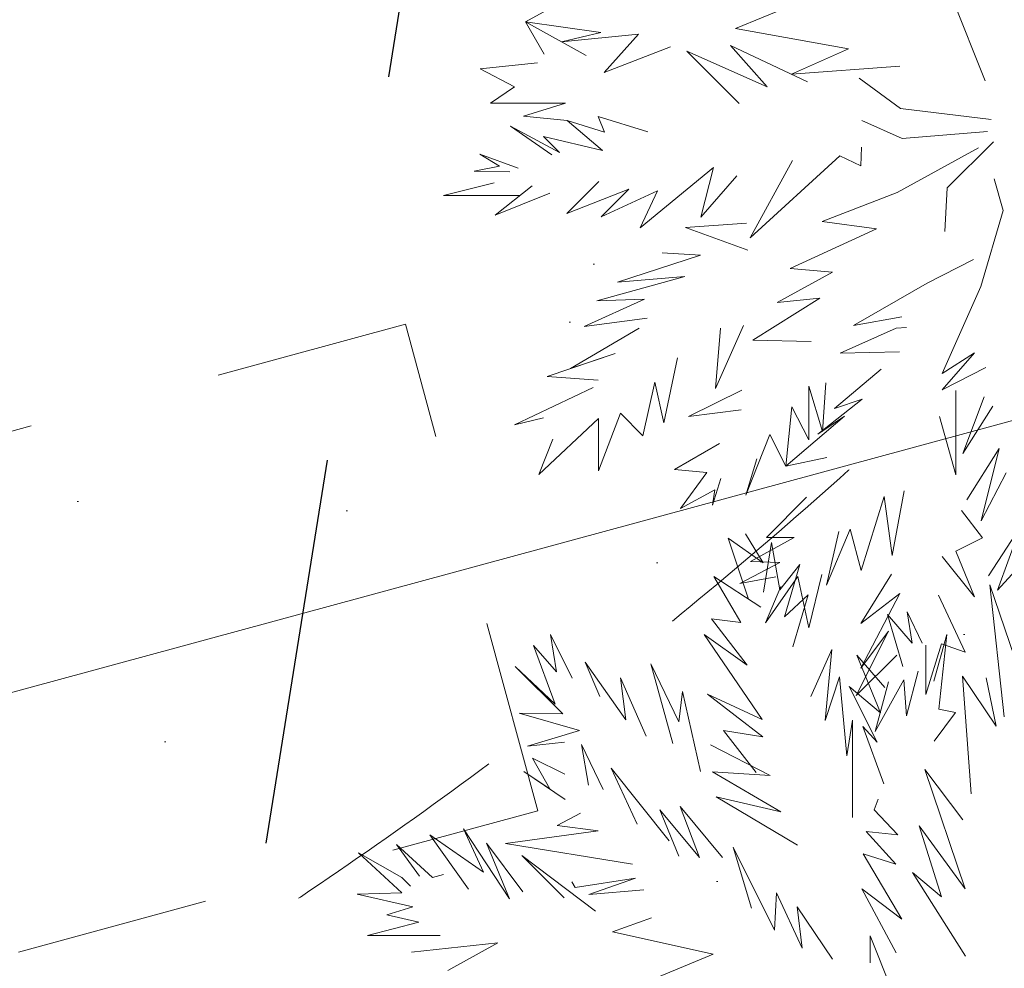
# Model space of a CAD drawing. Header units: millimetres. Extents: x 6487905018 to 6488192500, y 5882180700 to 5882375224.
# Tile 111 of 256: x 6488050383 to 6488051652, y 5882239785 to 5882241007. Entities that reach past the tile are written whole.
import ezdxf
from ezdxf.xclip import XClip

# ---------------------------------------------------------------- set-up
doc = ezdxf.new("R2010")
doc.units = ezdxf.units.MM
doc.header["$MEASUREMENT"] = 0
doc.header["$XCLIPFRAME"] = 2
for name, pattern in [('2X1', [1000, 500, -500]), ('Dashed', [600, 300, -300]), ('Przer. długie kreski', [500, 250, -250]), ('Wipeout_Contour', [1000, 0, -1000])]:
    doc.linetypes.add(name, pattern=pattern)
for name, color, linetype, lineweight in [('0 rury osłonowe_Nr_pióra__33', 180, 'Continuous', 13), ('drzewa_Nr_pióra__154', 94, 'Continuous', 5), ('IE_Nr_pióra__114', 12, 'Continuous', 30), ('teren zielony_Nr_pióra__157', 93, 'Continuous', 0), ('Wymiarowanie_Nr_pióra__1', 7, 'Continuous', 0), ('Zamość 06.10._2_przewod_telekomunikacyjny__linia__Nr_pióra__30', 7, 'Continuous', 5), ('ZBIORNIK_Nr_pióra__81', 182, 'Continuous', 5)]:
    doc.layers.add(name, color=color, linetype=linetype, lineweight=lineweight)
for name, color, linetype in [('Mapa cyfrowa', 7, 'Continuous'), ('Wymiarowanie', 7, 'Continuous'), ('Zamość 06.10._2_Mapa cyfrowa', 7, 'Continuous')]:
    doc.layers.add(name, color=color, linetype=linetype)
doc.styles.add('GENERATED_STYLE_2', font='txt')
doc.dimstyles.new('GENERATED_STYLE__1', dxfattribs={"dimtxt": 750, "dimasz": 570, "dimexe": 0.18, "dimexo": 0, "dimgap": 0.09, "dimtad": 1, "dimlfac": 0.001, "dimzin": 0, "dimdsep": 46, "dimtxsty": 'GENERATED_STYLE_2', "dimblk": 'ARROWHEAD_11', "dimblk1": 'ARROWHEAD_11', "dimblk2": 'ARROWHEAD_11', "dimcen": 0.09, "dimclrd": 7, "dimclre": 7, "dimclrt": 7, "dimazin": 0, "dimtfac": 1, "dimtdec": 4, "dimtmove": 2, "dimatfit": 3, "dimfxl": 0, "dimtolj": 1, "dimtzin": 0, "dimarcsym": 0})
doc.dimstyles.new('GENERATED_STYLE__7', dxfattribs={"dimtxt": 750, "dimasz": 570, "dimexe": 0.18, "dimexo": 0, "dimgap": 0.09, "dimtad": 1, "dimtih": 1, "dimtoh": 1, "dimlfac": 0.001, "dimzin": 0, "dimdsep": 46, "dimtxsty": 'GENERATED_STYLE_2', "dimblk": 'ARROWHEAD_11', "dimblk1": 'ARROWHEAD_11', "dimblk2": 'ARROWHEAD_11', "dimcen": 0.09, "dimclrd": 7, "dimclre": 7, "dimclrt": 7, "dimazin": 0, "dimtfac": 1, "dimtdec": 4, "dimtmove": 2, "dimatfit": 3, "dimfxl": 0, "dimtolj": 1, "dimtzin": 0, "dimarcsym": 0})

# ---------------------------------------------------------------- blocks, each defined once
blk = doc.blocks.new('Rysunek_1_2')
at = {"color": 254, "linetype": 'Wipeout_Contour', "lineweight": 0, "ltscale": 70061284114.24681}
blk.add_wipeout([(6487915525.867126, 5882181505.900702), (6488146644.289524, 5882181505.900702), (6488146644.289524, 5882373115.540435), (6488107628.768834, 5882373115.540435), (6488107628.768834, 5882320263.490532), (6488101226.436201, 5882320263.490532), (6488101226.436201, 5882373115.540435), (6487915525.867126, 5882373115.540435)], dxfattribs=at).dxf.layer = 'Zamość 06.10._2_Mapa cyfrowa'
at = {"layer": 'Zamość 06.10._2_przewod_telekomunikacyjny__linia__Nr_pióra__30', "linetype": 'Continuous', "flags": 128}
blk.add_lwpolyline([(6488047870, 5882239460), (6488098188.826412, 5882253138.61785)], dxfattribs=at)
blk = doc.blocks.new('*D50', base_point=(6488045394.921593, 5882250647.102998))
at = {"layer": 'Wymiarowanie_Nr_pióra__1', "linetype": 'Continuous'}
for points in [[(6488032694.5168, 5882239773.395479), (6488032683.098729, 5882239830.797994), (6488032650.582817, 5882239879.461496), (6488032601.919314, 5882239911.977409), (6488032544.5168, 5882239923.395479), (6488032487.114285, 5882239911.977409), (6488032438.450783, 5882239879.461496), (6488032405.93487, 5882239830.797994), (6488032394.5168, 5882239773.395479), (6488032405.93487, 5882239715.992964), (6488032438.450783, 5882239667.329462), (6488032487.114285, 5882239634.813549), (6488032544.5168, 5882239623.395479), (6488032601.919314, 5882239634.813549), (6488032650.582817, 5882239667.329462), (6488032683.098729, 5882239715.992964)], [(6488052017.384399, 5882239773.395479), (6488052005.966329, 5882239830.797994), (6488051973.450417, 5882239879.461496), (6488051924.786914, 5882239911.977409), (6488051867.384399, 5882239923.395479), (6488051809.981884, 5882239911.977409), (6488051761.318382, 5882239879.461496), (6488051728.802469, 5882239830.797994), (6488051717.384399, 5882239773.395479), (6488051728.802469, 5882239715.992964), (6488051761.318382, 5882239667.329462), (6488051809.981884, 5882239634.813549), (6488051867.384399, 5882239623.395479), (6488051924.786914, 5882239634.813549), (6488051973.450417, 5882239667.329462), (6488052005.966329, 5882239715.992964)]]:
    blk.add_hatch(color=256, dxfattribs=at).paths.add_polyline_path(points)
for p, q in [((6488032544.5168, 5882239923.395479), (6488032544.5168, 5882240335.895479)), ((6488051867.384399, 5882239923.395479), (6488051867.384399, 5882240335.895479)), ((6488032244.5168, 5882239773.395479), (6488032394.5168, 5882239773.395479)), ((6488032694.5168, 5882239773.395479), (6488051717.384399, 5882239773.395479)), ((6488052017.384399, 5882239773.395479), (6488052167.384399, 5882239773.395479)), ((6488032544.5168, 5882239210.895479), (6488032544.5168, 5882239623.395479)), ((6488051867.384399, 5882239210.895479), (6488051867.384399, 5882239623.395479))]:
    blk.add_line(p, q, dxfattribs=at)
for centre in [(6488032544.5168, 5882239773.395479), (6488051867.384399, 5882239773.395479)]:
    blk.add_circle(centre, 150, dxfattribs=at)
at = {"layer": 'Wymiarowanie_Nr_pióra__1', "insert": (6488044970.268056, 5882239923.395479), "char_height": 750, "attachment_point": 7, "style": 'GENERATED_STYLE_2'}
blk.add_mtext('\\A1;{\\fArial|b1|i0|c238|p38;19,32}', dxfattribs=at)
blk = doc.blocks.new('ARROWHEAD_11')
at = {"color": 0, "linetype": 'Continuous', "lineweight": 0}
blk.add_line((0, 0), (-1, 0), dxfattribs=at)
at = {"color": 0, "linetype": 'Continuous', "lineweight": 0, "const_width": 0.25, "flags": 128}
blk.add_lwpolyline([(-0.125, 0, 1), (0.125, 0, 1)], format="xyb", close=True, dxfattribs=at)
blk = doc.blocks.new('*D76', base_point=(6488045394.921593, 5882250647.102998))
at = {"layer": 'Wymiarowanie_Nr_pióra__1', "linetype": 'Continuous'}
for points in [[(6488059031.653335, 5882241782.627208), (6488059020.235264, 5882241840.029723), (6488058987.719352, 5882241888.693226), (6488058939.055849, 5882241921.209138), (6488058881.653335, 5882241932.627208), (6488058824.250819, 5882241921.209138), (6488058775.587317, 5882241888.693226), (6488058743.071404, 5882241840.029723), (6488058731.653335, 5882241782.627208), (6488058743.071404, 5882241725.224693), (6488058775.587317, 5882241676.561191), (6488058824.250819, 5882241644.045279), (6488058881.653335, 5882241632.627208), (6488058939.055849, 5882241644.045279), (6488058987.719352, 5882241676.561191), (6488059020.235264, 5882241725.224693)], [(6488056482.518495, 5882226644.370366), (6488056471.100425, 5882226701.772881), (6488056438.584512, 5882226750.436383), (6488056389.92101, 5882226782.952296), (6488056332.518495, 5882226794.370366), (6488056275.11598, 5882226782.952296), (6488056226.452477, 5882226750.436383), (6488056193.936564, 5882226701.772881), (6488056182.518495, 5882226644.370366), (6488056193.936564, 5882226586.967852), (6488056226.452477, 5882226538.304349), (6488056275.11598, 5882226505.788436), (6488056332.518495, 5882226494.370366), (6488056389.92101, 5882226505.788436), (6488056438.584512, 5882226538.304349), (6488056471.100425, 5882226586.967852)]]:
    blk.add_hatch(color=256, dxfattribs=at).paths.add_polyline_path(points)
for p, q in [((6488058326.962568, 5882241876.031725), (6488058733.735797, 5882241807.535079)), ((6488059029.570872, 5882241757.719337), (6488059436.344101, 5882241689.222692)), ((6488058856.745463, 5882241634.70967), (6488056357.426366, 5882226792.287904)), ((6488055777.827728, 5882226737.774882), (6488056184.600957, 5882226669.278237)), ((6488056480.436032, 5882226619.462495), (6488056887.209261, 5882226550.96585)), ((6488056307.610623, 5882226496.452828), (6488056282.702753, 5882226348.535291))]:
    blk.add_line(p, q, dxfattribs=at)
for centre in [(6488058881.653335, 5882241782.627208), (6488056332.518495, 5882226644.370366)]:
    blk.add_circle(centre, 150, dxfattribs=at)
at = {"layer": 'Wymiarowanie_Nr_pióra__1', "insert": (6488057604.051624, 5882235098.808304), "char_height": 750, "attachment_point": 7, "rotation": 80.441619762, "style": 'GENERATED_STYLE_2'}
blk.add_mtext('\\A1;{\\fArial|b1|i0|c238|p38;15,35}', dxfattribs=at)

msp = doc.modelspace()

# ---------------------------------------------------------------- block references
at = {"layer": 'Mapa cyfrowa', "color": 22, "linetype": 'Continuous', "lineweight": 5}
ref = msp.add_blockref('Rysunek_1_2', (0, 0), dxfattribs=at)
XClip(ref).set_block_clipping_path([(6487915525.8671264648, 5882181505.9007024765), (6488146644.2895231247, 5882181505.9007024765), (6488146644.2895231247, 5882373115.5404348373), (6488107628.7688331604, 5882373115.5404348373), (6488107628.7688331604, 5882320263.4905319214), (6488101226.4362001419, 5882320263.4905319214), (6488101226.4362001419, 5882373115.5404348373), (6487915525.8671264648, 5882373115.5404348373)])

# ---------------------------------------------------------------- next in the draw order: hatches: boundary and pattern name
at = {"layer": 'teren zielony_Nr_pióra__157', "linetype": 'Continuous'}
h = msp.add_hatch(dxfattribs=at)
h.set_pattern_fill('płyty_kamienne', color=256, style=0, pattern_type=2)
h.set_pattern_definition([(45, (6488045394.9, 5882252147.1), (-477.297, 477.297), [0, -450, 0, -675]), (110, (6488046894.9, 5882252147.1), (634.293, 230.864), [0, -330, 0, -570])])
h.paths.add_polyline_path([(6488047566.699059, 5882255932.5327), (6488045555.029326, 5882243354.950158), (6488046140.947524, 5882232527.375745, 0.2070569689), (6488048206.599371, 5882228254.370432, 0.0243137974), (6488049407.91275, 5882227454.239101, 0.0023663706), (6488049528.889167, 5882227382.669014), (6488050419.958063, 5882227639.987889), (6488050422.409745, 5882227655.31354), (6488050730.000001, 5882229610.000001), (6488051058.251553, 5882231630.009551), (6488051118.989788, 5882232009.688929), (6488053911.431513, 5882249465.456784), (6488055989.23284, 5882262453.952582), (6488056194.365236, 5882263736.503895), (6488052143.069927, 5882263733.65154), (6488050824.942152, 5882255492.308228, 0.0532631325)])

# ---------------------------------------------------------------- next in the draw order: linework, layer by layer
at = {"layer": '0 rury osłonowe_Nr_pióra__33', "linetype": 'Przer. długie kreski', "flags": 128}
for points in [[(6488050880.048806, 5882240615.042727), (6488047771.156675, 5882239769.924698)], [(6488051050.556457, 5882239987.80502), (6488050880.048806, 5882240615.042727)], [(6488047968.843326, 5882239150.075302), (6488051050.556457, 5882239987.80502)]]:
    msp.add_lwpolyline(points, dxfattribs=at)
at = {"layer": 'drzewa_Nr_pióra__154', "linetype": 'Continuous'}
for p, q in [((6488051034.879185, 5882241004.696423), (6488051099.238919, 5882241040.053675)), ((6488051627.265009, 5882240928.737382), (6488051579.287417, 5882241049.104683)), ((6488051305.702143, 5882240995.856195), (6488051376.993841, 5882241025.357614)), ((6488051131.985887, 5882240990.920035), (6488051034.879185, 5882241004.696423)), ((6488051058.73587, 5882240963.049816), (6488051034.879185, 5882241004.696423)), ((6488051034.879185, 5882241004.696423), (6488051113.12564, 5882240961.052078)), ((6488051081.31747, 5882240978.921708), (6488051131.985887, 5882240990.920035)), ((6488051180.678058, 5882240988.617002), (6488051081.31747, 5882240978.921708)), ((6488051136.28179, 5882240939.174739), (6488051180.678058, 5882240988.617002)), ((6488051451.353246, 5882240969.748085), (6488051305.702143, 5882240995.856195)), ((6488051346.448997, 5882240920.773575), (6488051299.337179, 5882240974.152918)), ((6488051299.337179, 5882240974.152918), (6488051398.36598, 5882240927.311387)), ((6488051221.674396, 5882240972.205294), (6488051136.28179, 5882240939.174739)), ((6488051310.25746, 5882240899.270994), (6488051242.820303, 5882240966.70815)), ((6488051242.820303, 5882240966.70815), (6488051346.448997, 5882240920.773575)), ((6488051377.601439, 5882240937.133205), (6488051451.353246, 5882240969.748085)), ((6488050976.240366, 5882240943.839201), (6488051050.549508, 5882240951.589059)), ((6488051020.622934, 5882240920.683885), (6488050976.240366, 5882240943.839201)), ((6488051517.624165, 5882240947.416079), (6488051377.601439, 5882240937.133205)), ((6488051518.179602, 5882240892.89355), (6488051465.138239, 5882240931.894552)), ((6488050989.719112, 5882240899.795316), (6488051020.622934, 5882240920.683885)), ((6488051086.595375, 5882240899.795316), (6488050989.719112, 5882240899.795316)), ((6488051032.401809, 5882240883.184843), (6488051086.595375, 5882240899.795316)), ((6488051635.182608, 5882240878.853189), (6488051518.179602, 5882240892.89355)), ((6488051088.724545, 5882240877.336541), (6488051032.401809, 5882240883.184843)), ((6488051134.269797, 5882240838.757232), (6488051088.724545, 5882240877.336541)), ((6488051088.724545, 5882240877.336541), (6488051136.686679, 5882240862.548176)), ((6488051136.686679, 5882240862.548176), (6488051128.447788, 5882240882.753347)), ((6488051128.447788, 5882240882.753347), (6488051192.546658, 5882240862.891726)), ((6488051520.251195, 5882240854.21612), (6488051468.258319, 5882240877.293149)), ((6488051068.862925, 5882240833.099294), (6488051015.597667, 5882240870.114134)), ((6488051015.597667, 5882240870.114134), (6488051078.483626, 5882240836.152054)), ((6488051630.502487, 5882240863.252789), (6488051520.251195, 5882240854.21612)), ((6488051078.483626, 5882240836.152054), (6488051057.907244, 5882240856.732198)), ((6488051057.907244, 5882240856.732198), (6488051134.269797, 5882240838.757232)), ((6488051578.56976, 5882240790.522455), (6488051638.10089, 5882240850.053585)), ((6488051001.468066, 5882240818.763186), (6488050975.874424, 5882240834.002095)), ((6488050975.874424, 5882240834.002095), (6488051025.528478, 5882240815.946075)), ((6488051467.234912, 5882240818.956407), (6488051467.821507, 5882240843.109551)), ((6488051513.811489, 5882240784.730771), (6488051619.006, 5882240842.190983)), ((6488051324.29782, 5882240726.106545), (6488051440.264946, 5882240832.015496)), ((6488051378.899223, 5882240825.94911), (6488051324.29782, 5882240726.106545)), ((6488051440.264946, 5882240832.015496), (6488051467.234912, 5882240818.956407)), ((6488050968.623127, 5882240811.980973), (6488051001.468066, 5882240818.763186)), ((6488051014.791095, 5882240811.418445), (6488050968.623127, 5882240811.980973)), ((6488051182.615847, 5882240739.207993), (6488051277.409949, 5882240816.848876)), ((6488051277.409949, 5882240816.848876), (6488051261.018055, 5882240752.80855)), ((6488050929.064754, 5882240780.7129), (6488050994.377354, 5882240797.111341)), ((6488051129.35059, 5882240798.792857), (6488051087.974201, 5882240757.416469)), ((6488051261.018055, 5882240752.80855), (6488051307.202381, 5882240806.015265)), ((6488051650.515944, 5882240761.461854), (6488051639.051507, 5882240802.452826)), ((6488051043.584497, 5882240793.376051), (6488050995.736046, 5882240755.45841)), ((6488050995.736046, 5882240755.45841), (6488051066.341809, 5882240783.812804)), ((6488051087.974201, 5882240757.416469), (6488051168.247509, 5882240788.871741)), ((6488051168.247509, 5882240788.871741), (6488051132.543784, 5882240753.168016)), ((6488051132.543784, 5882240753.168016), (6488051205.02185, 5882240786.83696)), ((6488051205.02185, 5882240786.83696), (6488051182.615847, 5882240739.207993)), ((6488051513.811489, 5882240784.730771), (6488051417.089005, 5882240747.289809)), ((6488051575.570131, 5882240734.58673), (6488051578.56976, 5882240790.522455)), ((6488051027.604807, 5882240780.7129), (6488050929.064754, 5882240780.7129)), ((6488051621.891066, 5882240663.60926), (6488051650.515944, 5882240761.461854)), ((6488051241.182937, 5882240739.720394), (6488051319.680053, 5882240745.241092)), ((6488051417.089005, 5882240747.289809), (6488051487.290808, 5882240737.929569)), ((6488051321.492212, 5882240710.530256), (6488051241.182937, 5882240739.720394)), ((6488051487.290808, 5882240737.929569), (6488051375.88365, 5882240686.869292)), ((6488051153.44223, 5882240669.287806), (6488051260.613789, 5882240703.730934)), ((6488051260.613789, 5882240703.730934), (6488051211.163713, 5882240706.728767)), ((6488051552.812491, 5882240667.727765), (6488051612.434969, 5882240698.171412)), ((6488051430.421359, 5882240681.860019), (6488051359.367521, 5882240642.767124)), ((6488051375.88365, 5882240686.869292), (6488051430.421359, 5882240681.860019)), ((6488051126.753033, 5882240645.060325), (6488051240.422388, 5882240676.461518)), ((6488051240.422388, 5882240676.461518), (6488051153.44223, 5882240669.287806)), ((6488051457.650046, 5882240613.126363), (6488051552.812491, 5882240667.727765)), ((6488051571.969783, 5882240551.286374), (6488051621.891066, 5882240663.60926)), ((6488051110.527267, 5882240611.994891), (6488051188.175672, 5882240647.363569)), ((6488051188.175672, 5882240647.363569), (6488051126.753033, 5882240645.060325)), ((6488051414.169984, 5882240648.380696), (6488051328.090965, 5882240594.161226)), ((6488051359.367521, 5882240642.767124), (6488051414.169984, 5882240648.380696)), ((6488051191.900307, 5882240622.595748), (6488051110.527267, 5882240611.994891)), ((6488051519.979601, 5882240624.5536), (6488051457.650046, 5882240613.126363)), ((6488051092.888408, 5882240557.758992), (6488051181.522952, 5882240610.006282)), ((6488051280.004422, 5882240531.895352), (6488051315.686399, 5882240613.126363)), ((6488051286.045637, 5882240610.006282), (6488051280.004422, 5882240531.895352)), ((6488051440.51641, 5882240577.536742), (6488051512.686599, 5882240609.706457)), ((6488051512.686599, 5882240609.706457), (6488051525.839203, 5882240610.495523)), ((6488051328.090965, 5882240594.161226), (6488051403.048643, 5882240592.845841)), ((6488051062.959906, 5882240547.604679), (6488051150.32215, 5882240577.24544)), ((6488051150.32215, 5882240577.24544), (6488051092.888408, 5882240557.758992)), ((6488051213.397417, 5882240488.031987), (6488051230.790776, 5882240571.513036)), ((6488051517.121238, 5882240579.174882), (6488051440.51641, 5882240577.536742)), ((6488051613.706205, 5882240578.08711), (6488051571.969783, 5882240551.286374)), ((6488051572.062382, 5882240530.163155), (6488051613.706205, 5882240578.08711)), ((6488051433.121278, 5882240506.250527), (6488051493.235432, 5882240556.965635)), ((6488051628.131227, 5882240559.086575), (6488051572.062382, 5882240530.163155)), ((6488051128.481589, 5882240542.924559), (6488051062.959906, 5882240547.604679)), ((6488051020.838824, 5882240485.203076), (6488051122.241429, 5882240533.564319)), ((6488051186.203073, 5882240471.162715), (6488051201.772096, 5882240540.145488)), ((6488051201.772096, 5882240540.145488), (6488051213.397417, 5882240488.031987)), ((6488051313.621494, 5882240529.770951), (6488051244.936557, 5882240495.855173)), ((6488051400.20681, 5882240465.875365), (6488051400.20681, 5882240535.124358)), ((6488051400.20681, 5882240535.124358), (6488051417.927786, 5882240476.561563)), ((6488051417.927786, 5882240476.561563), (6488051422.039648, 5882240539.36692)), ((6488051589.658716, 5882240420.841175), (6488051589.436497, 5882240529.699458)), ((6488051411.532607, 5882240473.247223), (6488051468.678627, 5882240518.148966)), ((6488051468.678627, 5882240518.148966), (6488051433.121278, 5882240506.250527)), ((6488051598.490464, 5882240448.323729), (6488051626.234012, 5882240521.342607)), ((6488051244.936557, 5882240495.855173), (6488051312.990867, 5882240504.681736)), ((6488051370.287802, 5882240432.161714), (6488051378.088002, 5882240508.603677)), ((6488051378.088002, 5882240508.603677), (6488051400.20681, 5882240465.875365)), ((6488051637.491467, 5882240509.165292), (6488051598.490464, 5882240448.323729)), ((6488051058.103322, 5882240494.304466), (6488051020.838824, 5882240485.203076)), ((6488051052.039625, 5882240421.241433), (6488051128.996166, 5882240493.584618)), ((6488051128.996166, 5882240425.921553), (6488051157.422035, 5882240500.151911)), ((6488051128.996166, 5882240493.584618), (6488051128.996166, 5882240425.921553)), ((6488051157.422035, 5882240500.151911), (6488051186.203073, 5882240471.162715)), ((6488051370.287802, 5882240432.161714), (6488051445.992793, 5882240496.581314)), ((6488051445.992793, 5882240496.581314), (6488051411.532607, 5882240473.247223)), ((6488051568.412891, 5882240496.123357), (6488051589.658716, 5882240420.841175)), ((6488051070.300655, 5882240466.63558), (6488051052.039625, 5882240421.241433)), ((6488051318.806479, 5882240394.720752), (6488051350.00728, 5882240472.722755)), ((6488051350.00728, 5882240472.722755), (6488051370.287802, 5882240432.161714)), ((6488051284.785509, 5882240461.159466), (6488051226.764114, 5882240427.481593)), ((6488051645.291667, 5882240454.563889), (6488051603.950235, 5882240388.570858)), ((6488051622.199703, 5882240361.448269), (6488051645.291667, 5882240454.563889)), ((6488051333.227406, 5882240441.34371), (6488051318.806479, 5882240394.720752)), ((6488051423.329165, 5882240443.081994), (6488051370.287802, 5882240432.161714)), ((6488051226.764114, 5882240427.481593), (6488051268.437583, 5882240423.8875)), ((6488051268.437583, 5882240423.8875), (6488051234.564315, 5882240377.56031)), ((6488051276.036783, 5882240381.543884), (6488051286.838575, 5882240415.910794)), ((6488051654.651908, 5882240423.363088), (6488051622.199703, 5882240361.448269)), ((6488051234.564315, 5882240377.56031), (6488051279.087894, 5882240401.684327)), ((6488051279.087894, 5882240401.684327), (6488051276.036783, 5882240381.543884)), ((6488051345.327161, 5882240340.119349), (6488051397.094854, 5882240392.064091)), ((6488051467.700658, 5882240297.4453), (6488051497.290172, 5882240392.700029)), ((6488051497.290172, 5882240392.700029), (6488051507.571329, 5882240316.718747)), ((6488051507.571329, 5882240316.718747), (6488051522.962971, 5882240400.334967)), ((6488051624.090644, 5882240339.518903), (6488051596.930425, 5882240375.001844)), ((6488051673.372389, 5882240354.721324), (6488051631.723517, 5882240290.638356)), ((6488051643.40978, 5882240272.234431), (6488051673.372389, 5882240354.721324)), ((6488051322.535217, 5882240260.477216), (6488051296.290545, 5882240339.138507)), ((6488051296.290545, 5882240339.138507), (6488051341.073823, 5882240307.328455)), ((6488051341.073823, 5882240307.328455), (6488051318.288908, 5882240344.814418)), ((6488051318.288908, 5882240344.814418), (6488051341.073823, 5882240307.328455)), ((6488051325.046639, 5882240308.918547), (6488051381.286226, 5882240339.956421)), ((6488051381.286226, 5882240339.956421), (6488051345.327161, 5882240340.119349)), ((6488051422.842716, 5882240278.649508), (6488051453.235991, 5882240350.99312)), ((6488051438.929565, 5882240347.919549), (6488051422.842716, 5882240278.649508)), ((6488051453.235991, 5882240350.99312), (6488051467.700658, 5882240297.4453)), ((6488051589.64846, 5882240322.285866), (6488051624.090644, 5882240339.518903)), ((6488051341.700225, 5882240269.472376), (6488051351.819731, 5882240333.717705)), ((6488051351.819731, 5882240333.717705), (6488051362.570746, 5882240272.769282)), ((6488051571.969783, 5882240315.720322), (6488051613.539487, 5882240263.386967)), ((6488051613.539487, 5882240263.386967), (6488051589.64846, 5882240322.285866)), ((6488051684.292669, 5882240317.280362), (6488051643.40978, 5882240272.234431)), ((6488051311.006279, 5882240280.837826), (6488051362.596845, 5882240307.636284)), ((6488051362.596845, 5882240307.636284), (6488051325.046639, 5882240308.918547)), ((6488051362.570746, 5882240272.769282), (6488051388.501427, 5882240305.353297)), ((6488051388.501427, 5882240305.353297), (6488051368.871407, 5882240237.811167)), ((6488051312.39747, 5882240230.531421), (6488051277.738582, 5882240289.752896)), ((6488051277.738582, 5882240289.752896), (6488051338.267374, 5882240250.195872)), ((6488051357.42415, 5882240289.515858), (6488051311.006279, 5882240280.837826)), ((6488051344.164795, 5882240230.089913), (6488051386.059192, 5882240289.801156)), ((6488051386.059192, 5882240289.801156), (6488051400.066231, 5882240223.589746)), ((6488051400.066231, 5882240223.589746), (6488051416.930243, 5882240292.30174)), ((6488051506.863132, 5882240292.842325), (6488051467.352608, 5882240229.119194)), ((6488051363.904776, 5882240277.011179), (6488051344.164795, 5882240230.089913)), ((6488051651.725834, 5882240108.737748), (6488051633.525367, 5882240279.042124)), ((6488051633.525367, 5882240279.042124), (6488051665.433393, 5882240185.733191)), ((6488051368.871407, 5882240237.811167), (6488051399.421707, 5882240266.352295)), ((6488051399.421707, 5882240266.352295), (6488051379.574286, 5882240199.200581)), ((6488051517.609148, 5882240267.886966), (6488051467.264021, 5882240171.472638)), ((6488051467.352608, 5882240229.119194), (6488051517.609148, 5882240267.886966)), ((6488051601.610545, 5882240192.477156), (6488051567.289663, 5882240265.799039)), ((6488051521.114655, 5882240173.991617), (6488051501.596631, 5882240240.750071)), ((6488051501.596631, 5882240240.750071), (6488051533.351501, 5882240203.819945)), ((6488051533.351501, 5882240203.819945), (6488051526.734147, 5882240244.432493)), ((6488051526.734147, 5882240244.432493), (6488051546.065475, 5882240203.950692)), ((6488051320.826275, 5882240175.47496), (6488051274.618501, 5882240235.151494)), ((6488051274.618501, 5882240235.151494), (6488051312.39747, 5882240230.531421)), ((6488051074.780448, 5882240166.88779), (6488051067.13317, 5882240214.870973)), ((6488051067.13317, 5882240214.870973), (6488051095.213892, 5882240158.70953)), ((6488051340.140184, 5882240105.668167), (6488051265.258261, 5882240214.870973)), ((6488051265.258261, 5882240214.870973), (6488051320.826275, 5882240175.47496)), ((6488051502.772999, 5882240219.40897), (6488051461.206938, 5882240136.315713)), ((6488051467.264021, 5882240171.472638), (6488051502.772999, 5882240219.40897)), ((6488051561.064758, 5882240155.116563), (6488051578.03738, 5882240215.220714)), ((6488051578.03738, 5882240215.220714), (6488051567.784984, 5882240118.884587)), ((6488051073.061736, 5882240125.169461), (6488051045.292609, 5882240200.830612)), ((6488051045.292609, 5882240200.830612), (6488051074.780448, 5882240166.88779)), ((6488051550.873027, 5882240137.875752), (6488051571.121279, 5882240203.102065)), ((6488051550.873027, 5882240201.485917), (6488051550.873027, 5882240137.875752)), ((6488051571.121279, 5882240203.102065), (6488051601.610545, 5882240192.477156)), ((6488051402.541787, 5882240135.308928), (6488051429.642634, 5882240195.914071)), ((6488051429.642634, 5882240195.914071), (6488051421.262269, 5882240104.108127)), ((6488051461.206938, 5882240136.315713), (6488051513.46828, 5882240188.577055)), ((6488051492.583205, 5882240114.211031), (6488051461.823311, 5882240188.350291)), ((6488051461.823311, 5882240188.350291), (6488051497.936338, 5882240146.941643)), ((6488051082.927216, 5882240112.612535), (6488051021.560913, 5882240173.978836)), ((6488051021.560913, 5882240173.978836), (6488051073.061736, 5882240125.169461)), ((6488051130.493515, 5882240135.054439), (6488051111.798846, 5882240179.225523)), ((6488051111.798846, 5882240179.225523), (6488051164.206887, 5882240104.933043)), ((6488051224.697219, 5882240074.467365), (6488051196.616497, 5882240177.430011)), ((6488051196.616497, 5882240177.430011), (6488051232.742284, 5882240102.288676)), ((6488051526.169471, 5882240110.226834), (6488051541.212378, 5882240167.975026)), ((6488051609.417615, 5882240009.671653), (6488051598.387917, 5882240161.28567)), ((6488051598.387917, 5882240161.28567), (6488051641.690366, 5882240096.756069)), ((6488051164.206887, 5882240104.933043), (6488051157.422542, 5882240159.281114)), ((6488051157.422542, 5882240159.281114), (6488051190.376337, 5882240083.827606)), ((6488051421.262269, 5882240104.108127), (6488051439.697547, 5882240160.283514)), ((6488051439.697547, 5882240160.283514), (6488051449.044506, 5882240058.564702)), ((6488051485.608428, 5882240089.946313), (6488051522.611992, 5882240156.606106)), ((6488051502.783116, 5882240154.070835), (6488051485.608428, 5882240089.946313)), ((6488051522.611992, 5882240156.606106), (6488051526.169471, 5882240110.226834)), ((6488051641.690366, 5882240096.756069), (6488051628.579968, 5882240159.180555)), ((6488051628.579968, 5882240159.180555), (6488051641.690366, 5882240096.756069)), ((6488051232.742284, 5882240102.288676), (6488051237.177539, 5882240141.549088)), ((6488051237.177539, 5882240141.549088), (6488051260.57814, 5882240038.586444)), ((6488051340.89317, 5882240083.241844), (6488051269.480877, 5882240138.174845)), ((6488051269.480877, 5882240138.174845), (6488051340.140184, 5882240105.668167)), ((6488051487.996755, 5882240076.499318), (6488051452.249326, 5882240147.829793)), ((6488051452.249326, 5882240147.829793), (6488051492.583205, 5882240114.211031)), ((6488051104.431005, 5882240091.463701), (6488051026.572128, 5882240113.468368)), ((6488051026.572128, 5882240113.468368), (6488051082.927216, 5882240112.612535)), ((6488051589.2964, 5882240114.687602), (6488051561.665875, 5882240077.587445)), ((6488051567.784984, 5882240118.884587), (6488051589.2964, 5882240114.687602)), ((6488051449.044506, 5882240058.564702), (6488051456.453014, 5882240104.522254)), ((6488051456.453014, 5882240104.522254), (6488051456.453014, 5882239979.30492)), ((6488051037.492409, 5882240071.347285), (6488051104.431005, 5882240091.463701)), ((6488051332.214254, 5882240037.263049), (6488051290.088751, 5882240091.346199)), ((6488051290.088751, 5882240091.346199), (6488051340.89317, 5882240083.241844)), ((6488051496.939191, 5882240022.702767), (6488051469.623511, 5882240096.307926)), ((6488051469.623511, 5882240096.307926), (6488051487.996755, 5882240076.499318)), ((6488051085.107993, 5882240076.203279), (6488051037.492409, 5882240071.347285)), ((6488051116.029194, 5882240021.006199), (6488051107.221121, 5882240073.396476)), ((6488051107.221121, 5882240073.396476), (6488051134.898532, 5882240015.275393)), ((6488051350.207021, 5882240033.224291), (6488051273.283704, 5882240073.042386)), ((6488051066.070374, 5882240016.00332), (6488051043.73257, 5882240055.746884)), ((6488051043.73257, 5882240055.746884), (6488051085.728809, 5882240034.866445)), ((6488051085.796664, 5882240002.608644), (6488051032.812288, 5882240038.586444)), ((6488051032.812288, 5882240038.586444), (6488051066.070374, 5882240016.00332)), ((6488051178.817581, 5882239970.75284), (6488051145.210296, 5882240042.627352)), ((6488051145.210296, 5882240042.627352), (6488051220.152264, 5882239949.06424)), ((6488051364.036377, 5882239986.458031), (6488051275.91864, 5882240038.212721)), ((6488051275.91864, 5882240038.212721), (6488051350.207021, 5882240033.224291)), ((6488051601.804551, 5882239887.472063), (6488051549.546891, 5882240041.085852)), ((6488051549.546891, 5882240041.085852), (6488051598.684471, 5882239976.394348)), ((6488051385.381347, 5882239943.423999), (6488051280.858662, 5882240005.825602)), ((6488051280.858662, 5882240005.825602), (6488051364.036377, 5882239986.458031)), ((6488051489.499104, 5882240002.896782), (6488051484.345907, 5882239989.178647)), ((6488051075.718553, 5882239969.084754), (6488051105.749324, 5882239984.815159)), ((6488051259.0181, 5882239927.823598), (6488051208.043502, 5882239989.116298)), ((6488051208.043502, 5882239989.116298), (6488051232.497419, 5882239929.383638)), ((6488051288.794026, 5882239927.613689), (6488051234.452631, 5882239993.395379)), ((6488051234.452631, 5882239993.395379), (6488051259.0181, 5882239927.823598)), ((6488051484.345907, 5882239989.178647), (6488051514.856486, 5882239956.887431)), ((6488050980.729105, 5882239908.903188), (6488050955.122293, 5882239964.744547)), ((6488050955.122293, 5882239964.744547), (6488051014.403815, 5882239874.262222)), ((6488051009.09968, 5882239945.608055), (6488051128.629912, 5882239961.93457)), ((6488051128.629912, 5882239961.93457), (6488051075.718553, 5882239969.084754)), ((6488051514.856486, 5882239956.887431), (6488051473.833284, 5882239961.193377)), ((6488051473.833284, 5882239961.193377), (6488051512.411999, 5882239919.216875)), ((6488051571.280565, 5882239876.991829), (6488051542.291037, 5882239968.471188)), ((6488051542.291037, 5882239968.471188), (6488051601.804551, 5882239887.472063)), ((6488050961.362453, 5882239886.742542), (6488050911.441171, 5882239956.944346)), ((6488050911.441171, 5882239956.944346), (6488050980.729105, 5882239908.903188)), ((6488051014.403815, 5882239874.262222), (6488050984.763054, 5882239946.024066)), ((6488050984.763054, 5882239946.024066), (6488051031.564257, 5882239883.622462)), ((6488051172.961051, 5882239919.033468), (6488051009.09968, 5882239945.608055)), ((6488050875.534757, 5882239882.28595), (6488050819.398806, 5882239933.543745)), ((6488050819.398806, 5882239933.543745), (6488050875.383635, 5882239901.904537)), ((6488050898.130044, 5882239903.654193), (6488050868.489283, 5882239944.215235)), ((6488050868.489283, 5882239944.215235), (6488050915.191587, 5882239902.09331)), ((6488051355.740585, 5882239834.221193), (6488051302.777178, 5882239940.922606)), ((6488051302.777178, 5882239940.922606), (6488051326.099824, 5882239862.301914)), ((6488051084.605619, 5882239875.822262), (6488051030.004216, 5882239930.423665)), ((6488051030.004216, 5882239930.423665), (6488051125.166661, 5882239858.661821)), ((6488051512.411999, 5882239919.216875), (6488051470.125188, 5882239932.353106)), ((6488051470.125188, 5882239932.353106), (6488051520.046471, 5882239848.110942)), ((6488051602.135675, 5882239800.694049), (6488051533.796794, 5882239908.303114)), ((6488051533.796794, 5882239908.303114), (6488051571.280565, 5882239876.991829)), ((6488050875.383635, 5882239901.904537), (6488050886.493835, 5882239890.89921)), ((6488050915.191587, 5882239902.09331), (6488050929.044017, 5882239905.56672)), ((6488051099.037708, 5882239889.032028), (6488051094.672076, 5882239896.512867)), ((6488051094.672076, 5882239896.512867), (6488051099.037708, 5882239889.032028)), ((6488051176.837653, 5882239901.152305), (6488051099.037708, 5882239889.032028)), ((6488051116.51926, 5882239879.790951), (6488051176.837653, 5882239901.152305)), ((6488050817.838766, 5882239880.502382), (6488050875.534757, 5882239882.28595)), ((6488051187.339865, 5882239885.843229), (6488051116.51926, 5882239879.790951)), ((6488051520.046471, 5882239848.110942), (6488051468.565147, 5882239887.111943)), ((6488051468.565147, 5882239887.111943), (6488051512.655587, 5882239804.692542)), ((6488050889.465471, 5882239864.036481), (6488050817.838766, 5882239880.502382)), ((6488051358.396194, 5882239882.024512), (6488051355.740585, 5882239834.221193)), ((6488051391.621507, 5882239810.820592), (6488051358.396194, 5882239882.024512)), ((6488050855.984834, 5882239853.903641), (6488050889.465471, 5882239864.036481)), ((6488051430.622509, 5882239796.780231), (6488051385.037517, 5882239864.122567)), ((6488051385.037517, 5882239864.122567), (6488051391.621507, 5882239810.820592)), ((6488050831.273799, 5882239827.096413), (6488050897.366623, 5882239844.371825)), ((6488050897.366623, 5882239844.371825), (6488050855.984834, 5882239853.903641)), ((6488051147.220389, 5882239831.801228), (6488051197.197228, 5882239849.909821)), ((6488051276.956429, 5882239802.881048), (6488051147.220389, 5882239831.801228)), ((6488050924.849033, 5882239827.096413), (6488050831.273799, 5882239827.096413)), ((6488051479.250005, 5882239826.628118), (6488051478.983751, 5882239792.100111)), ((6488051527.227596, 5882239706.260817), (6488051479.250005, 5882239826.628118)), ((6488050999.201506, 5882239817.577109), (6488050888.040569, 5882239805.620459)), ((6488050934.841772, 5882239782.219857), (6488050999.201506, 5882239817.577109)), ((6488051205.664729, 5882239773.37963), (6488051276.956429, 5882239802.881048))]:
    msp.add_line(p, q, dxfattribs=at)
at = {"layer": 'IE_Nr_pióra__114', "linetype": '2X1'}
msp.add_line((6488051411.1074, 5882244389.687685), (6488050439.069587, 5882238313.404606), dxfattribs=at)
at = {"layer": 'ZBIORNIK_Nr_pióra__81', "linetype": 'Dashed'}
msp.add_arc((6488047145.429811, 5882245229.306682), 6449.999996, 191.9705240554, 328.9127154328, dxfattribs=at)

# ---------------------------------------------------------------- next in the draw order: dimensions: what is measured, and where the dimension line sits
at = {"layer": 'Wymiarowanie', "linetype": 'Continuous'}
dim = msp.add_linear_dim(base=(6488056332.518495, 5882226644.370366), p1=(6488046904.653725, 5882243799.437155), p2=(6488050419.958063, 5882227639.987889), angle=260.441619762, dimstyle='GENERATED_STYLE__1', dxfattribs=at)
dim.commit()
dim.dimension.update_dxf_attribs({"geometry": '*D76', "text_midpoint": (6488057447.184584, 5882236425.562146), "dimtype": 160, "text_rotation": 80.441619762})
dim = msp.add_linear_dim(base=(6488051867.384399, 5882239773.395479), p1=(6488032544.5168, 5882239773.395479), p2=(6488051867.384399, 5882236682.878859), dimstyle='GENERATED_STYLE__7', dxfattribs=at)
dim.commit()
dim.dimension.update_dxf_attribs({"geometry": '*D50', "text_midpoint": (6488046252.554306, 5882240298.395479), "dimtype": 160})

doc.saveas('drawing.dxf')
